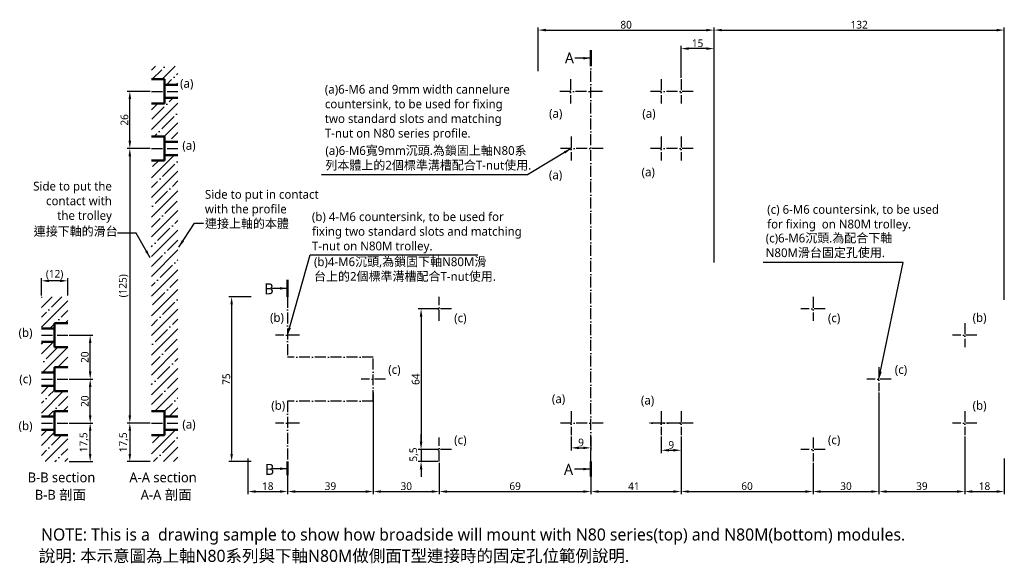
# Model space of a CAD drawing. Header units: millimetres. Extents: x 240 to 688, y 215 to 462.
import ezdxf

# ---------------------------------------------------------------- set-up
doc = ezdxf.new("R2010")
doc.units = ezdxf.units.MM
doc.linetypes.add('中心線5', pattern=[7.2, 5, -1, 0.2, -1])
doc.layers.get('Defpoints').update_dxf_attribs({"color": 1})
doc.layers.add('中心線', color=5, linetype='中心線5')
doc.layers.add('標註線', color=3, linetype='Continuous')
doc.styles.get("Standard").update_dxf_attribs({"font": 'msjh.ttf'})
doc.dimstyles.new('ISO-25', dxfattribs={"dimtxt": 3.5, "dimasz": 3.5, "dimexe": 1.25, "dimexo": 0.625, "dimtad": 1, "dimdec": 8, "dimtxsty": 'Standard', "dimcen": 2.5, "dimadec": 0, "dimazin": 0, "dimtfac": 1, "dimtdec": 8, "dimtmove": 0, "dimatfit": 3, "dimfxl": 0, "dimarcsym": 0})

# ---------------------------------------------------------------- blocks, each defined once
blk = doc.blocks.new('*D1')
at = {"layer": 'Defpoints', "color": 0}
for p in [(262.25, 278.39), (272.43, 278.39), (262.25, 260.89)]:
    blk.add_point(p, dxfattribs=at)
at = {"layer": '標註線', "color": 0, "lineweight": -2}
for p, q in [((262.87, 278.39), (273.68, 278.39)), ((272.43, 264.39), (272.43, 274.89)), ((262.87, 260.89), (273.68, 260.89))]:
    blk.add_line(p, q, dxfattribs=at)
at = {"layer": '標註線', "color": 0}
for points in [[(271.85, 274.89), (273.02, 274.89), (272.43, 278.39)], [(271.85, 264.39), (273.02, 264.39), (272.43, 260.89)]]:
    blk.add_solid(points, dxfattribs=at)
at = {"layer": '標註線', "color": 0, "insert": (269.69, 269.64), "char_height": 3.5, "attachment_point": 5, "rotation": 90}
blk.add_mtext('17,5', dxfattribs=at)
blk = doc.blocks.new('*D2')
at = {"layer": 'Defpoints', "color": 0}
for p in [(250.25, 343.15), (250.25, 335.89), (262.25, 335.89)]:
    blk.add_point(p, dxfattribs=at)
at = {"layer": '標註線', "color": 0, "lineweight": -2}
for p, q in [((250.25, 336.52), (250.25, 344.4)), ((258.75, 343.15), (253.75, 343.15)), ((262.25, 336.52), (262.25, 344.4))]:
    blk.add_line(p, q, dxfattribs=at)
at = {"layer": '標註線', "color": 0}
for points in [[(253.75, 343.73), (253.75, 342.57), (250.25, 343.15)], [(258.75, 343.73), (258.75, 342.57), (262.25, 343.15)]]:
    blk.add_solid(points, dxfattribs=at)
at = {"layer": '標註線', "color": 0, "insert": (256.25, 345.96), "char_height": 3.5, "attachment_point": 5}
blk.add_mtext('(12)', dxfattribs=at)
blk = doc.blocks.new('*D3')
at = {"layer": 'Defpoints', "color": 0}
for p in [(290.47, 429.39), (300.29, 429.39), (300.29, 403.39)]:
    blk.add_point(p, dxfattribs=at)
at = {"layer": '標註線', "color": 0, "lineweight": -2}
for p, q in [((299.66, 429.39), (289.22, 429.39)), ((290.47, 406.89), (290.47, 425.89)), ((299.66, 403.39), (289.22, 403.39))]:
    blk.add_line(p, q, dxfattribs=at)
at = {"layer": '標註線', "color": 0}
for points in [[(289.88, 425.89), (291.05, 425.89), (290.47, 429.39)], [(289.88, 406.89), (291.05, 406.89), (290.47, 403.39)]]:
    blk.add_solid(points, dxfattribs=at)
at = {"layer": '標註線', "color": 0, "insert": (288.03, 416.39), "char_height": 3.5, "attachment_point": 5, "rotation": 90}
blk.add_mtext('26', dxfattribs=at)
blk = doc.blocks.new('*D4')
at = {"layer": 'Defpoints', "color": 0}
for p in [(688.21, 457.27), (556.21, 350.89), (688.21, 333.89)]:
    blk.add_point(p, dxfattribs=at)
at = {"layer": '標註線', "color": 0, "lineweight": -2}
for p, q in [((556.21, 351.52), (556.21, 458.52)), ((559.71, 457.27), (684.71, 457.27)), ((688.21, 334.52), (688.21, 458.52))]:
    blk.add_line(p, q, dxfattribs=at)
at = {"layer": '標註線', "color": 0}
for points in [[(559.71, 457.85), (559.71, 456.69), (556.21, 457.27)], [(684.71, 457.85), (684.71, 456.69), (688.21, 457.27)]]:
    blk.add_solid(points, dxfattribs=at)
at = {"layer": '標註線', "color": 0, "insert": (622.21, 459.71), "char_height": 3.5, "attachment_point": 5}
blk.add_mtext('132', dxfattribs=at)
blk = doc.blocks.new('*D5')
at = {"layer": 'Defpoints', "color": 0}
for p in [(344.21, 262.89), (362.21, 260.89), (362.21, 247.25)]:
    blk.add_point(p, dxfattribs=at)
at = {"layer": '標註線', "color": 0, "lineweight": -2}
for p, q in [((344.21, 262.27), (344.21, 246)), ((362.21, 260.27), (362.21, 246)), ((347.71, 247.25), (358.71, 247.25))]:
    blk.add_line(p, q, dxfattribs=at)
at = {"layer": '標註線', "color": 0}
for points in [[(347.71, 247.83), (347.71, 246.67), (344.21, 247.25)], [(358.71, 247.83), (358.71, 246.67), (362.21, 247.25)]]:
    blk.add_solid(points, dxfattribs=at)
at = {"layer": '標註線', "color": 0, "insert": (353.21, 249.7), "char_height": 3.5, "attachment_point": 5}
blk.add_mtext('18', dxfattribs=at)
blk = doc.blocks.new('*D6')
at = {"layer": 'Defpoints', "color": 0}
for p in [(346.21, 335.89), (336.77, 260.89), (346.21, 260.89)]:
    blk.add_point(p, dxfattribs=at)
at = {"layer": '標註線', "color": 0, "lineweight": -2}
for p, q in [((345.59, 335.89), (335.52, 335.89)), ((336.77, 332.39), (336.77, 264.39)), ((345.59, 260.89), (335.52, 260.89))]:
    blk.add_line(p, q, dxfattribs=at)
at = {"layer": '標註線', "color": 0}
for points in [[(336.19, 332.39), (337.36, 332.39), (336.77, 335.89)], [(336.19, 264.39), (337.36, 264.39), (336.77, 260.89)]]:
    blk.add_solid(points, dxfattribs=at)
at = {"layer": '標註線', "color": 0, "insert": (334.37, 298.39), "char_height": 3.5, "attachment_point": 5, "rotation": 90}
blk.add_mtext('75', dxfattribs=at)
blk = doc.blocks.new('*D7')
at = {"layer": 'Defpoints', "color": 0}
for p in [(541.21, 448.85), (541.21, 434.89), (556.21, 437.89)]:
    blk.add_point(p, dxfattribs=at)
at = {"layer": '標註線', "color": 0, "lineweight": -2}
for p, q in [((541.21, 435.52), (541.21, 450.1)), ((552.71, 448.85), (544.71, 448.85)), ((556.21, 438.52), (556.21, 450.1))]:
    blk.add_line(p, q, dxfattribs=at)
at = {"layer": '標註線', "color": 0}
for points in [[(544.71, 449.43), (544.71, 448.26), (541.21, 448.85)], [(552.71, 449.43), (552.71, 448.26), (556.21, 448.85)]]:
    blk.add_solid(points, dxfattribs=at)
at = {"layer": '標註線', "color": 0, "insert": (548.71, 451.29), "char_height": 3.5, "attachment_point": 5}
blk.add_mtext('15', dxfattribs=at)
blk = doc.blocks.new('*D8')
at = {"layer": 'Defpoints', "color": 0}
for p in [(631.21, 292.89), (670.21, 272.89), (670.21, 247.25)]:
    blk.add_point(p, dxfattribs=at)
at = {"layer": '標註線', "color": 0, "lineweight": -2}
for p, q in [((631.21, 292.27), (631.21, 246)), ((670.21, 272.27), (670.21, 246)), ((634.71, 247.25), (666.71, 247.25))]:
    blk.add_line(p, q, dxfattribs=at)
at = {"layer": '標註線', "color": 0}
for points in [[(634.71, 247.83), (634.71, 246.67), (631.21, 247.25)], [(666.71, 247.83), (666.71, 246.67), (670.21, 247.25)]]:
    blk.add_solid(points, dxfattribs=at)
at = {"layer": '標註線', "color": 0, "insert": (650.71, 249.69), "char_height": 3.5, "attachment_point": 5}
blk.add_mtext('39', dxfattribs=at)
blk = doc.blocks.new('*D9')
at = {"layer": 'Defpoints', "color": 0}
for p in [(670.21, 272.89), (688.21, 262.89), (688.21, 247.25)]:
    blk.add_point(p, dxfattribs=at)
at = {"layer": '標註線', "color": 0, "lineweight": -2}
for p, q in [((670.21, 272.27), (670.21, 246)), ((688.21, 262.27), (688.21, 246)), ((673.71, 247.25), (684.71, 247.25))]:
    blk.add_line(p, q, dxfattribs=at)
at = {"layer": '標註線', "color": 0}
for points in [[(673.71, 247.83), (673.71, 246.67), (670.21, 247.25)], [(684.71, 247.83), (684.71, 246.67), (688.21, 247.25)]]:
    blk.add_solid(points, dxfattribs=at)
at = {"layer": '標註線', "color": 0, "insert": (679.21, 249.7), "char_height": 3.5, "attachment_point": 5}
blk.add_mtext('18', dxfattribs=at)
blk = doc.blocks.new('*D10')
at = {"layer": 'Defpoints', "color": 0}
for p in [(541.21, 272.89), (500.21, 260.89), (541.21, 247.25)]:
    blk.add_point(p, dxfattribs=at)
at = {"layer": '標註線', "color": 0, "lineweight": -2}
for p, q in [((541.21, 272.27), (541.21, 246)), ((500.21, 260.27), (500.21, 246)), ((503.71, 247.25), (537.71, 247.25))]:
    blk.add_line(p, q, dxfattribs=at)
at = {"layer": '標註線', "color": 0}
for points in [[(503.71, 247.83), (503.71, 246.67), (500.21, 247.25)], [(537.71, 247.83), (537.71, 246.67), (541.21, 247.25)]]:
    blk.add_solid(points, dxfattribs=at)
at = {"layer": '標註線', "color": 0, "insert": (519.71, 249.67), "char_height": 3.5, "attachment_point": 5}
blk.add_mtext('41', dxfattribs=at)
blk = doc.blocks.new('*D11')
at = {"layer": 'Defpoints', "color": 0}
for p in [(262.25, 298.39), (272.43, 298.39), (262.87, 278.39)]:
    blk.add_point(p, dxfattribs=at)
at = {"layer": '標註線', "color": 0, "lineweight": -2}
for p, q in [((262.87, 298.39), (273.68, 298.39)), ((272.43, 281.89), (272.43, 294.89)), ((263.5, 278.39), (273.68, 278.39))]:
    blk.add_line(p, q, dxfattribs=at)
at = {"layer": '標註線', "color": 0}
for points in [[(271.85, 294.89), (273.02, 294.89), (272.43, 298.39)], [(271.85, 281.89), (273.02, 281.89), (272.43, 278.39)]]:
    blk.add_solid(points, dxfattribs=at)
at = {"layer": '標註線', "color": 0, "insert": (270, 288.39), "char_height": 3.5, "attachment_point": 5, "rotation": 90}
blk.add_mtext('20', dxfattribs=at)
blk = doc.blocks.new('*D12')
at = {"layer": 'Defpoints', "color": 0}
for p in [(262.25, 318.39), (272.43, 318.39), (262.87, 298.39)]:
    blk.add_point(p, dxfattribs=at)
at = {"layer": '標註線', "color": 0, "lineweight": -2}
for p, q in [((262.87, 318.39), (273.68, 318.39)), ((272.43, 301.89), (272.43, 314.89)), ((263.5, 298.39), (273.68, 298.39))]:
    blk.add_line(p, q, dxfattribs=at)
at = {"layer": '標註線', "color": 0}
for points in [[(271.85, 314.89), (273.02, 314.89), (272.43, 318.39)], [(271.85, 301.89), (273.02, 301.89), (272.43, 298.39)]]:
    blk.add_solid(points, dxfattribs=at)
at = {"layer": '標註線', "color": 0, "insert": (270, 308.39), "char_height": 3.5, "attachment_point": 5, "rotation": 90}
blk.add_mtext('20', dxfattribs=at)
blk = doc.blocks.new('*D13')
at = {"layer": 'Defpoints', "color": 0}
for p in [(401.21, 292.89), (362.21, 260.89), (401.21, 247.25)]:
    blk.add_point(p, dxfattribs=at)
at = {"layer": '標註線', "color": 0, "lineweight": -2}
for p, q in [((401.21, 292.27), (401.21, 246)), ((362.21, 260.27), (362.21, 246)), ((365.71, 247.25), (397.71, 247.25))]:
    blk.add_line(p, q, dxfattribs=at)
at = {"layer": '標註線', "color": 0}
for points in [[(365.71, 247.83), (365.71, 246.67), (362.21, 247.25)], [(397.71, 247.83), (397.71, 246.67), (401.21, 247.25)]]:
    blk.add_solid(points, dxfattribs=at)
at = {"layer": '標註線', "color": 0, "insert": (381.71, 249.69), "char_height": 3.5, "attachment_point": 5}
blk.add_mtext('39', dxfattribs=at)
blk = doc.blocks.new('*D14')
at = {"layer": 'Defpoints', "color": 0}
for p in [(300.29, 403.39), (290.47, 278.39), (300.29, 278.39)]:
    blk.add_point(p, dxfattribs=at)
at = {"layer": '標註線', "color": 0, "lineweight": -2}
for p, q in [((299.66, 403.39), (289.22, 403.39)), ((290.47, 399.89), (290.47, 281.89)), ((299.66, 278.39), (289.22, 278.39))]:
    blk.add_line(p, q, dxfattribs=at)
at = {"layer": '標註線', "color": 0}
for points in [[(289.88, 399.89), (291.05, 399.89), (290.47, 403.39)], [(289.88, 281.89), (291.05, 281.89), (290.47, 278.39)]]:
    blk.add_solid(points, dxfattribs=at)
at = {"layer": '標註線', "color": 0, "insert": (287.65, 340.89), "char_height": 3.5, "attachment_point": 5, "rotation": 90}
blk.add_mtext('(125)', dxfattribs=at)
blk = doc.blocks.new('*D15')
at = {"layer": 'Defpoints', "color": 0}
for p in [(300.29, 278.39), (290.47, 260.89), (300.29, 260.89)]:
    blk.add_point(p, dxfattribs=at)
at = {"layer": '標註線', "color": 0, "lineweight": -2}
for p, q in [((299.66, 278.39), (289.22, 278.39)), ((290.47, 274.89), (290.47, 264.39)), ((299.66, 260.89), (289.22, 260.89))]:
    blk.add_line(p, q, dxfattribs=at)
at = {"layer": '標註線', "color": 0}
for points in [[(289.88, 274.89), (291.05, 274.89), (290.47, 278.39)], [(289.88, 264.39), (291.05, 264.39), (290.47, 260.89)]]:
    blk.add_solid(points, dxfattribs=at)
at = {"layer": '標註線', "color": 0, "insert": (287.73, 269.64), "char_height": 3.5, "attachment_point": 5, "rotation": 90}
blk.add_mtext('17,5', dxfattribs=at)
blk = doc.blocks.new('*D16')
at = {"layer": 'Defpoints', "color": 0}
for p in [(491.21, 272.89), (500.21, 272.89), (500.21, 267.13)]:
    blk.add_point(p, dxfattribs=at)
at = {"layer": '標註線', "color": 0, "lineweight": -2}
for p, q in [((491.21, 272.27), (491.21, 265.88)), ((500.21, 272.27), (500.21, 265.88)), ((494.71, 267.13), (496.71, 267.13))]:
    blk.add_line(p, q, dxfattribs=at)
at = {"layer": '標註線', "color": 0}
for points in [[(494.71, 267.72), (494.71, 266.55), (491.21, 267.13)], [(496.71, 267.72), (496.71, 266.55), (500.21, 267.13)]]:
    blk.add_solid(points, dxfattribs=at)
at = {"layer": '標註線', "color": 0, "insert": (495.71, 269.57), "char_height": 3.5, "attachment_point": 5}
blk.add_mtext('9', dxfattribs=at)
blk = doc.blocks.new('*D17')
at = {"layer": 'Defpoints', "color": 0}
for p in [(532.21, 272.89), (541.21, 272.89), (541.21, 266.04)]:
    blk.add_point(p, dxfattribs=at)
at = {"layer": '標註線', "color": 0, "lineweight": -2}
for p, q in [((532.21, 272.27), (532.21, 264.79)), ((541.21, 272.27), (541.21, 264.79)), ((535.71, 266.04), (537.71, 266.04))]:
    blk.add_line(p, q, dxfattribs=at)
at = {"layer": '標註線', "color": 0}
for points in [[(535.71, 266.63), (535.71, 265.46), (532.21, 266.04)], [(537.71, 266.63), (537.71, 265.46), (541.21, 266.04)]]:
    blk.add_solid(points, dxfattribs=at)
at = {"layer": '標註線', "color": 0, "insert": (536.71, 268.48), "char_height": 3.5, "attachment_point": 5}
blk.add_mtext('9', dxfattribs=at)
blk = doc.blocks.new('*D18')
at = {"layer": 'Defpoints', "color": 0}
for p in [(401.21, 292.89), (431.21, 260.89), (431.21, 247.25)]:
    blk.add_point(p, dxfattribs=at)
at = {"layer": '標註線', "color": 0, "lineweight": -2}
for p, q in [((401.21, 292.27), (401.21, 246)), ((431.21, 260.27), (431.21, 246)), ((404.71, 247.25), (427.71, 247.25))]:
    blk.add_line(p, q, dxfattribs=at)
at = {"layer": '標註線', "color": 0}
for points in [[(404.71, 247.83), (404.71, 246.67), (401.21, 247.25)], [(427.71, 247.83), (427.71, 246.67), (431.21, 247.25)]]:
    blk.add_solid(points, dxfattribs=at)
at = {"layer": '標註線', "color": 0, "insert": (416.21, 249.69), "char_height": 3.5, "attachment_point": 5}
blk.add_mtext('30', dxfattribs=at)
blk = doc.blocks.new('*D19')
at = {"layer": 'Defpoints', "color": 0}
for p in [(431.21, 260.89), (500.21, 260.89), (500.21, 247.25)]:
    blk.add_point(p, dxfattribs=at)
at = {"layer": '標註線', "color": 0, "lineweight": -2}
for p, q in [((431.21, 260.27), (431.21, 246)), ((500.21, 260.27), (500.21, 246)), ((434.71, 247.25), (496.71, 247.25))]:
    blk.add_line(p, q, dxfattribs=at)
at = {"layer": '標註線', "color": 0}
for points in [[(434.71, 247.83), (434.71, 246.67), (431.21, 247.25)], [(496.71, 247.83), (496.71, 246.67), (500.21, 247.25)]]:
    blk.add_solid(points, dxfattribs=at)
at = {"layer": '標註線', "color": 0, "insert": (465.71, 249.69), "char_height": 3.5, "attachment_point": 5}
blk.add_mtext('69', dxfattribs=at)
blk = doc.blocks.new('*D20')
at = {"layer": 'Defpoints', "color": 0}
for p in [(541.21, 272.89), (601.21, 260.89), (601.21, 247.25)]:
    blk.add_point(p, dxfattribs=at)
at = {"layer": '標註線', "color": 0, "lineweight": -2}
for p, q in [((541.21, 272.27), (541.21, 246)), ((601.21, 260.27), (601.21, 246)), ((544.71, 247.25), (597.71, 247.25))]:
    blk.add_line(p, q, dxfattribs=at)
at = {"layer": '標註線', "color": 0}
for points in [[(544.71, 247.83), (544.71, 246.67), (541.21, 247.25)], [(597.71, 247.83), (597.71, 246.67), (601.21, 247.25)]]:
    blk.add_solid(points, dxfattribs=at)
at = {"layer": '標註線', "color": 0, "insert": (571.21, 249.69), "char_height": 3.5, "attachment_point": 5}
blk.add_mtext('60', dxfattribs=at)
blk = doc.blocks.new('*D21')
at = {"layer": 'Defpoints', "color": 0}
for p in [(631.21, 292.89), (601.21, 260.89), (631.21, 247.25)]:
    blk.add_point(p, dxfattribs=at)
at = {"layer": '標註線', "color": 0, "lineweight": -2}
for p, q in [((631.21, 292.27), (631.21, 246)), ((601.21, 260.27), (601.21, 246)), ((604.71, 247.25), (627.71, 247.25))]:
    blk.add_line(p, q, dxfattribs=at)
at = {"layer": '標註線', "color": 0}
for points in [[(604.71, 247.83), (604.71, 246.67), (601.21, 247.25)], [(627.71, 247.83), (627.71, 246.67), (631.21, 247.25)]]:
    blk.add_solid(points, dxfattribs=at)
at = {"layer": '標註線', "color": 0, "insert": (616.21, 249.69), "char_height": 3.5, "attachment_point": 5}
blk.add_mtext('30', dxfattribs=at)
blk = doc.blocks.new('*D22')
at = {"layer": 'Defpoints', "color": 0}
for p in [(431.21, 330.39), (422.94, 266.39), (431.21, 266.39)]:
    blk.add_point(p, dxfattribs=at)
at = {"layer": '標註線', "color": 0, "lineweight": -2}
for p, q in [((430.59, 330.39), (421.69, 330.39)), ((422.94, 326.89), (422.94, 269.89)), ((430.59, 266.39), (421.69, 266.39))]:
    blk.add_line(p, q, dxfattribs=at)
at = {"layer": '標註線', "color": 0}
for points in [[(422.36, 326.89), (423.52, 326.89), (422.94, 330.39)], [(422.36, 269.89), (423.52, 269.89), (422.94, 266.39)]]:
    blk.add_solid(points, dxfattribs=at)
at = {"layer": '標註線', "color": 0, "insert": (420.51, 298.39), "char_height": 3.5, "attachment_point": 5, "rotation": 90}
blk.add_mtext('64', dxfattribs=at)
blk = doc.blocks.new('*D23')
at = {"layer": 'Defpoints', "color": 0}
for p in [(556.21, 457.27), (476.21, 437.89), (556.21, 437.89)]:
    blk.add_point(p, dxfattribs=at)
at = {"layer": '標註線', "color": 0, "lineweight": -2}
for p, q in [((476.21, 438.52), (476.21, 458.52)), ((479.71, 457.27), (552.71, 457.27)), ((556.21, 438.52), (556.21, 458.52))]:
    blk.add_line(p, q, dxfattribs=at)
at = {"layer": '標註線', "color": 0}
for points in [[(479.71, 457.85), (479.71, 456.69), (476.21, 457.27)], [(552.71, 457.85), (552.71, 456.69), (556.21, 457.27)]]:
    blk.add_solid(points, dxfattribs=at)
at = {"layer": '標註線', "color": 0, "insert": (516.21, 459.7), "char_height": 3.5, "attachment_point": 5}
blk.add_mtext('80', dxfattribs=at)
blk = doc.blocks.new('*D24')
at = {"layer": 'Defpoints', "color": 0}
for p in [(431.21, 266.39), (422.94, 260.89), (431.21, 260.89)]:
    blk.add_point(p, dxfattribs=at)
at = {"layer": '標註線', "color": 0, "lineweight": -2}
for p, q in [((422.94, 269.89), (422.94, 273.39)), ((430.59, 266.39), (421.69, 266.39)), ((422.94, 266.39), (422.94, 260.89)), ((430.59, 260.89), (421.69, 260.89)), ((422.94, 257.39), (422.94, 253.89))]:
    blk.add_line(p, q, dxfattribs=at)
at = {"layer": '標註線', "color": 0}
for points in [[(422.36, 269.89), (423.52, 269.89), (422.94, 266.39)], [(422.36, 257.39), (423.52, 257.39), (422.94, 260.89)]]:
    blk.add_solid(points, dxfattribs=at)
at = {"layer": '標註線', "color": 0, "insert": (419.68, 264.1), "char_height": 3.5, "attachment_point": 5, "rotation": 90}
blk.add_mtext('5,5', dxfattribs=at)

msp = doc.modelspace()

# ---------------------------------------------------------------- hatches: boundary and pattern name
h = msp.add_hatch()
h.set_pattern_fill('ANSI35', color=256, style=0)
h.set_pattern_definition([(45, (12, 25), (-4.49013, 4.49013), []), (45, (16.49, 25), (-4.49013, 4.49013), [7.9375, -1.5875, 0, -1.5875])])
h.paths.add_polyline_path([(312.28911031, 440.89464349), (300.28911031, 440.89464349), (300.28911031, 434.89464349), (306.28911031, 434.89464349), (306.28911031, 432.39464349), (312.28911031, 432.39464349)])
h.paths.add_polyline_path([(312.28911031, 426.39464349), (306.28911031, 426.39464349), (306.28911031, 423.89464349), (300.28911031, 423.89464349), (300.28911031, 408.89464349), (306.28911031, 408.89464349), (306.28911031, 406.39464349), (312.28911031, 406.39464349)])
h = msp.add_hatch()
h.set_pattern_fill('ANSI35', color=256, style=0)
h.paths.add_polyline_path([(312.28911031, 275.39464349), (306.28911031, 275.39464349), (306.28911031, 272.89464349), (300.28911031, 272.89464349), (300.28911031, 260.89464349), (312.28911031, 260.89464349)])
h.paths.add_polyline_path([(312.28911031, 400.39464349), (306.28911031, 400.39464349), (306.28911031, 397.89464349), (300.28911031, 397.89464349), (300.28911031, 283.89464349), (306.28911031, 283.89464349), (306.28911031, 281.39464349), (312.28911031, 281.39464349)])
h = msp.add_hatch()
h.set_pattern_fill('ANSI35', color=256, style=0)
h.paths.add_polyline_path([(262.24809858, 335.89464349), (250.24809858, 335.89464349), (250.24809858, 321.39464349), (256.24809858, 321.39464349), (256.24809858, 323.89464349), (262.24809858, 323.89464349)])
h.paths.add_polyline_path([(262.24809858, 272.89464349), (256.24809858, 272.89464349), (256.24809858, 275.39464349), (250.24809858, 275.39464349), (250.24809858, 260.89464349), (262.24809858, 260.89464349)])
h = msp.add_hatch()
h.set_pattern_fill('ANSI35', color=256, style=0)
h.set_pattern_definition([(45, (21.1625, 0), (-4.49013, 4.49013), []), (45, (25.6526, 0), (-4.49013, 4.49013), [7.9375, -1.5875, 0, -1.5875])])
h.paths.add_polyline_path([(262.24809858, 303.89464349), (262.24809858, 312.89464349), (256.24809858, 312.89464349), (256.24809858, 315.39464349), (250.24809858, 315.39464349), (250.24809858, 301.39464349), (256.24809858, 301.39464349), (256.24809858, 303.89464349)])
h.paths.add_polyline_path([(256.24809858, 292.89464349), (256.24809858, 295.39464349), (250.24809858, 295.39464349), (250.24809858, 281.39464349), (256.24809858, 281.39464349), (256.24809858, 283.89464349), (262.24809858, 283.89464349), (262.24809858, 292.89464349)])

# ---------------------------------------------------------------- linework, layer by layer
at = {"lineweight": 50}
for p, q in [((306.28911031, 434.89464349), (300.28911031, 434.89464349)), ((306.28911031, 434.89464349), (306.28911031, 423.89464349)), ((312.28911031, 432.39464349), (306.28911031, 432.39464349)), ((312.28911031, 426.39464349), (306.28911031, 426.39464349)), ((306.28911031, 423.89464349), (300.28911031, 423.89464349)), ((306.28911031, 408.89464349), (300.28911031, 408.89464349)), ((306.28911031, 408.89464349), (306.28911031, 397.89464349)), ((312.28911031, 406.39464349), (306.28911031, 406.39464349)), ((312.28911031, 400.39464349), (306.28911031, 400.39464349)), ((306.28911031, 397.89464349), (300.28911031, 397.89464349)), ((256.24809858, 323.89464349), (256.24809858, 312.89464349)), ((256.24809858, 323.89464349), (262.24809858, 323.89464349)), ((250.24809858, 321.39464349), (256.24809858, 321.39464349)), ((250.24809858, 315.39464349), (256.24809858, 315.39464349)), ((256.24809858, 312.89464349), (262.24809858, 312.89464349)), ((250.24809858, 301.39464349), (256.24809858, 301.39464349)), ((256.24809858, 303.89464349), (256.24809858, 292.89464349)), ((256.24809858, 303.89464349), (262.24809858, 303.89464349)), ((250.24809858, 295.39464349), (256.24809858, 295.39464349)), ((256.24809858, 292.89464349), (262.24809858, 292.89464349)), ((256.24809858, 283.89464349), (256.24809858, 272.89464349)), ((256.24809858, 283.89464349), (262.24809858, 283.89464349)), ((306.28911031, 283.89464349), (300.28911031, 283.89464349)), ((306.28911031, 283.89464349), (306.28911031, 272.89464349)), ((250.24809858, 281.39464349), (256.24809858, 281.39464349)), ((312.28911031, 281.39464349), (306.28911031, 281.39464349)), ((250.24809858, 275.39464349), (256.24809858, 275.39464349)), ((312.28911031, 275.39464349), (306.28911031, 275.39464349)), ((256.24809858, 272.89464349), (262.24809858, 272.89464349)), ((306.28911031, 272.89464349), (300.28911031, 272.89464349))]:
    msp.add_line(p, q, dxfattribs=at)
at = {"layer": '中心線'}
for p, q in [((500.21429808, 260.89464349), (500.21429808, 440.89464349)), ((490.93751973, 434.89464349), (490.93751973, 423.89464349)), ((532.21429808, 434.89464349), (532.21429808, 423.89464349)), ((541.21429808, 434.89464349), (541.21429808, 423.89464349)), ((300.28911031, 429.39464349), (312.28911031, 429.39464349)), ((505.43751973, 429.39464349), (485.43751973, 429.39464349)), ((546.71429808, 429.39464349), (526.71429808, 429.39464349)), ((491.21429808, 408.89464349), (491.21429808, 397.89464349)), ((532.21429808, 408.89464349), (532.21429808, 397.89464349)), ((541.21429808, 408.89464349), (541.21429808, 397.89464349)), ((300.28911031, 403.39464349), (312.28911031, 403.39464349)), ((505.71429808, 403.39464349), (485.71429808, 403.39464349)), ((546.71429808, 403.39464349), (526.71429808, 403.39464349)), ((362.21429808, 335.89464349), (362.21429808, 308.39464349)), ((431.21429808, 324.89464349), (431.21429808, 335.89464349)), ((601.21429808, 335.89464349), (601.21429808, 324.89464349)), ((436.71429808, 330.39464349), (425.71429808, 330.39464349)), ((606.71429808, 330.39464349), (595.71429808, 330.39464349)), ((670.21429808, 323.89464349), (670.21429808, 312.89464349)), ((250.24809858, 318.39464349), (262.24809858, 318.39464349)), ((367.71102133, 318.39464349), (356.71102133, 318.39464349)), ((675.71429808, 318.39464349), (664.71429808, 318.39464349)), ((401.21429808, 308.39464349), (362.21429808, 308.39464349)), ((401.21429808, 288.39464349), (401.21429808, 308.39464349)), ((631.21429808, 303.89464251), (631.21429808, 292.89464446)), ((250.24809858, 298.39464349), (262.24809858, 298.39464349)), ((406.71429808, 298.39464349), (395.71429808, 298.39464349)), ((636.71429808, 298.39464349), (625.71429808, 298.39464349)), ((401.21429808, 288.39464349), (362.21429808, 288.39464349)), ((362.21429808, 288.39464349), (362.21429808, 260.89464349)), ((491.21483343, 283.89464349), (491.21483343, 272.89464349)), ((532.21483343, 283.89464349), (532.21483343, 272.89464349)), ((541.21429808, 283.89464349), (541.21429808, 272.89464349)), ((670.21429808, 283.89464349), (670.21429808, 272.89464349)), ((250.24809858, 278.39464349), (262.24809858, 278.39464349)), ((300.28911031, 278.39464349), (312.28911031, 278.39464349)), ((367.71102133, 278.39464349), (356.71102133, 278.39464349)), ((505.71429808, 278.39464349), (485.71429808, 278.39464349)), ((505.71429808, 278.39464349), (485.71429808, 278.39464349)), ((541.21429808, 278.39464349), (526.71429808, 278.39464349)), ((546.71429808, 278.39464349), (526.71429808, 278.39464349)), ((675.71429808, 278.39464349), (664.71429808, 278.39464349)), ((431.21429808, 260.89464349), (431.21429808, 271.89464349)), ((601.21429808, 271.89464349), (601.21429808, 260.89464349)), ((436.71429808, 266.39464349), (425.71429808, 266.39464349)), ((606.71429808, 266.39464349), (595.71429808, 266.39464349))]:
    msp.add_line(p, q, dxfattribs=at)
at = {"layer": '標註線', "lineweight": 50}
for p, q in [((500.21048597, 440.89464349), (500.21048597, 448.19548068)), ((362.21429808, 335.89464349), (362.21429808, 343.63855566)), ((362.21429808, 254.69254183), (362.21429808, 260.89464349)), ((500.21430027, 260.89464349), (500.21474475, 254.15283492))]:
    msp.add_line(p, q, dxfattribs=at)

# ---------------------------------------------------------------- texts
for s, insert, char_height, attachment_point in [('(a)6-M6 and 9mm width cannelure \\Pcountersink, to be used for fixing \\Ptwo standard slots and matching  \\PT-nut on N80 series profile.', (379.1773467, 432.34221574), 4, 1), ('Side to put the\\Pcontact with\\Pthe trolley', (282.30761888, 369.5677129), 4, 9), ('Side to put in contact\\Pwith the profile', (324.62388865, 384.51191781), 4, 1), ('(c) 6-M6 countersink, to be used\\Pfor fixing  on N80M trolley.', (580.3793922, 377.66408732), 4, 1), ('(b) 4-M6 countersink, to be used for \\Pfixing two standard slots and matching\\PT-nut on N80M trolley.', (373.29082965, 374.34985221), 4, 1), ('B-B section', (244.00938366, 255.94851855), 4.5, 1), ('A-A section', (290.25918173, 255.94851855), 4.5, 1), ('NOTE: This is a  drawing sample to show how broadside will mount with N80 series(top) and N80M(bottom) modules.', (250.07109494, 230.45085906), 5.5, 1)]:
    msp.add_mtext(s, dxfattribs=dict(insert=insert, char_height=char_height, attachment_point=attachment_point))
at = {"layer": '標註線', "lineweight": 50, "char_height": 5, "attachment_point": 1}
for s, insert, width in [('A', (488.33349084, 447.07047694), 1.953992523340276e-14), ('B', (351.66725628, 342.00573787), 1.77635683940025e-15), ('B', (351.9026779, 259.83504557), 1.77635683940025e-15), ('A', (487.93020119, 259.84880929), 1.953992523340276e-14)]:
    msp.add_mtext(s, dxfattribs=dict(at, insert=insert, width=width))
at = {"layer": '標註線'}
for s, insert, char_height, attachment_point in [('(a)', (313.32467606, 435.02260047), 4, 1), ('(a)', (481.14994271, 421.34474179), 4, 1), ('(a)', (523.56385495, 421.34474179), 4, 1), ('(a)', (314.35237107, 406.79594845), 4, 1), ('(a)6-M6寬9mm沉頭.為鎖固上軸N80系\\P列本體上的2個標準溝槽配合T-nut使用.', (379.40411321, 404.44255596), 4, 1), ('(a)', (523.23504871, 394.72340082), 4, 1), ('(a)', (481.09791574, 393.40876676), 4, 1), ('連接上軸的本體', (324.65785285, 371.21822913), 4, 1), ('連接下軸的滑台', (284.93633706, 363.19335797), 4, 9), ('(c)6-M6沉頭.為配合下軸\\PN80M滑台固定孔使用.', (579.6951884, 364.62975867), 4, 1), ('(b)4-M6沉頭,為鎖固下軸N80M滑\\P台上的2個標準溝槽配合T-nut使用.', (374.23252772, 353.82826315), 4, 1), ('(b)', (354.24486819, 328.46570965), 4, 1), ('(c)', (437.99805861, 328.29031992), 4, 1), ('(c)', (608.00133536, 328.29031992), 4, 1), ('(b)', (673.8014092, 328.46570965), 4, 1), ('(b)', (239.87209887, 321.59803895), 4, 1), ('(c)', (407.9980864, 304.79031992), 4, 1), ('(c)', (638.39885542, 304.79031992), 4, 1), ('(c)', (240.19922136, 300.50374729), 4, 1), ('(a)', (482.44396652, 291.48917615), 4, 1), ('(a)', (522.93707199, 290.83185852), 4, 1), ('(b)', (354.8014092, 288.46570965), 4, 1), ('(b)', (673.8014092, 288.46570965), 4, 1), ('(b)', (239.87209887, 279.20108923), 4, 1), ('(a)', (314.35237107, 279.90390042), 4, 1), ('(c)', (437.9980864, 272.79031992), 4, 1), ('(c)', (608.00120162, 272.79031992), 4, 1), ('B-B 剖面', (247.26014309, 248.04149405), 4.5, 1), ('A-A 剖面', (295.40753777, 248.04149405), 4.5, 1), ('說明: 本示意圖為上軸N80系列與下軸N80M做側面T型連接時的固定孔位範例說明.', (249.07109494, 220.73731997), 5.5, 1)]:
    msp.add_mtext(s, dxfattribs=dict(at, insert=insert, char_height=char_height, attachment_point=attachment_point))

# ---------------------------------------------------------------- dimensions: what is measured, and where the dimension line sits
for base, p1, p2, picture, middle in [((556.2142980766, 457.2705307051), (476.2142980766, 437.8946434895), (556.2142980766, 437.8946434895), '*D23', (516.2142980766, 459.7042782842)), ((688.2142980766, 457.2705307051), (556.2142980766, 350.8946434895), (688.2142980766, 333.8946434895), '*D4', (622.2142980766, 459.7144461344)), ((541.2142980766, 448.848164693), (556.2142980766, 437.8946434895), (541.2142980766, 434.8946434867), '*D7', (548.7142980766, 451.2920801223)), ((401.2142980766, 247.2514099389), (362.2142980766, 260.894643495), (401.2142980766, 292.8946434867), '*D13', (381.7142980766, 249.685157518)), ((431.2142980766, 247.2514099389), (401.2142980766, 292.8946434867), (431.2142980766, 260.8946434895), '*D18', (416.2142980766, 249.685157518)), ((631.2142980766, 247.2514099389), (601.2142980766, 260.8946434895), (631.2142980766, 292.8946444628), '*D21', (616.2142980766, 249.685157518)), ((670.2142980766, 247.2514099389), (631.2142980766, 292.8946444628), (670.2142980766, 272.8946434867), '*D8', (650.7142980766, 249.685157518)), ((500.2142980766, 267.1330789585), (491.2142980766, 272.8946434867), (500.2142980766, 272.8946434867), '*D16', (495.7142980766, 269.5668265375)), ((541.2142980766, 266.0447153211), (532.2142980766, 272.8946434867), (541.2142980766, 272.8946434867), '*D17', (536.7142980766, 268.4784629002)), ((601.2142980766, 247.2514099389), (541.2142980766, 272.8946434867), (601.2142980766, 260.8946434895), '*D20', (571.2142980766, 249.685157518)), ((688.2142980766, 247.2514099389), (670.2142980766, 272.8946434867), (688.2142980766, 262.8946434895), '*D9', (679.2142980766, 249.6953253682)), ((362.2142980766, 247.2514099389), (344.2142980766, 262.8946434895), (362.2142980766, 260.8946434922), '*D5', (353.2142980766, 249.6953253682)), ((500.2142980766, 247.2514099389), (431.2142980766, 260.8946434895), (500.2142980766, 260.8946434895), '*D19', (465.7142980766, 249.685157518))]:
    dim = msp.add_linear_dim(base=base, p1=p1, p2=p2, dimstyle='ISO-25', dxfattribs=at)
    dim.commit()
    dim.dimension.update_dxf_attribs({"geometry": picture, "text_midpoint": middle})
for base, p1, p2, picture, middle in [((290.466825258, 429.3946434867), (300.2891103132, 403.3946434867), (300.2891103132, 429.3946434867), '*D3', (288.0330776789, 416.3946434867)), ((336.7748888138, 260.8946434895), (346.2142980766, 335.8946434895), (346.2142980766, 260.8946434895), '*D6', (334.3705150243, 298.3946434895)), ((422.9410286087, 266.3946434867), (431.2142980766, 330.3946434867), (431.2111821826, 266.3946434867), '*D22', (420.5072810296, 298.3946434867)), ((272.4319586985, 318.3946434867), (262.8730985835, 298.3946434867), (262.2480985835, 318.3946434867), '*D12', (269.9982111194, 308.3946434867)), ((272.4319586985, 298.3946434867), (262.8730985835, 278.3946434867), (262.2480985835, 298.3946434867), '*D11', (269.9982111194, 288.3946434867)), ((272.4319586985, 278.3946434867), (262.2480985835, 260.8946434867), (262.2480985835, 278.3946434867), '*D1', (269.6943053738, 269.6446434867)), ((290.466825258, 260.8946434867), (300.2891103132, 278.3946434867), (300.2891103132, 260.8946434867), '*D15', (287.7291719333, 269.6446434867))]:
    dim = msp.add_linear_dim(base=base, p1=p1, p2=p2, angle=90, dimstyle='ISO-25', dxfattribs=at)
    dim.commit()
    dim.dimension.update_dxf_attribs({"geometry": picture, "text_midpoint": middle})
for base, p1, p2, angle, text, picture, middle in [((290.46682526, 278.39464349), (300.28911031, 403.39464349), (300.28911031, 278.39464349), 90, '(125)', '*D14', (287.6546077, 340.89464349)), ((250.24809858, 343.15164401), (262.24809858, 335.89464349), (250.24809858, 335.89464349), 180, '(12)', '*D2', (256.24809858, 345.96386157))]:
    dim = msp.add_linear_dim(base=base, p1=p1, p2=p2, angle=angle, text=text, dimstyle='ISO-25', dxfattribs=at)
    dim.commit()
    dim.dimension.update_dxf_attribs({"geometry": picture, "text_midpoint": middle})
dim = msp.add_linear_dim(base=(422.9410286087, 260.8946434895), p1=(431.2110213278, 266.3946434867), p2=(431.2142980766, 260.8946434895), angle=90, dimstyle='ISO-25', override={"dimtmove": 2}, dxfattribs=at)
dim.commit()
dim.dimension.update_dxf_attribs({"geometry": '*D24', "text_midpoint": (419.6775396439, 264.1011974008), "dimtype": 160})
dim = msp.add_linear_dim(base=(541.2142980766, 247.2514099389), p1=(500.2142980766, 260.8946434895), p2=(541.2142980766, 272.8946434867), dimstyle='ISO-25', dxfattribs=at)
dim.commit()
dim.dimension.update_dxf_attribs({"geometry": '*D10', "text_midpoint": (519.7107536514, 247.2514099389), "dimtype": 160})

# ---------------------------------------------------------------- leaders
for points in [[(500.21048597, 444.48828842), (492.86971518, 444.48828842)], [(491.21102133, 403.39464349), (471.33680843, 391.42137576), (377.64502443, 391.42137576)], [(299.66411031, 353.67862815), (293.31604372, 364.7898455), (284.93633706, 364.7898455)], [(362.21102133, 318.39464349), (372.48471799, 354.9375386), (448.78355462, 354.9375386)], [(631.21429808, 298.39464349), (642.18739907, 351.51984885), (578.53929763, 351.52721935)], [(362.21429808, 339.73122592), (354.95764167, 339.73122592)], [(362.21102133, 257.65829487), (355.03460543, 257.65829487)], [(500.21102133, 257.47980033), (492.78025174, 257.47980033)]]:
    msp.add_leader(points, dimstyle='ISO-25', override={"dimgap": 0.625, "dimtad": 0}, dxfattribs=at)
at = {"layer": '標註線', "annotation_type": 0, "has_hookline": 1, "hookline_direction": 0, "text_width": 36.35377663}
msp.add_leader([(312.73773214, 358.42779034), (319.81291227, 369.47049583), (324.03285285, 369.46822913)], dimstyle='ISO-25', override={"dimgap": 0.625, "dimtad": 0}, dxfattribs=at)

doc.saveas('drawing.dxf')
